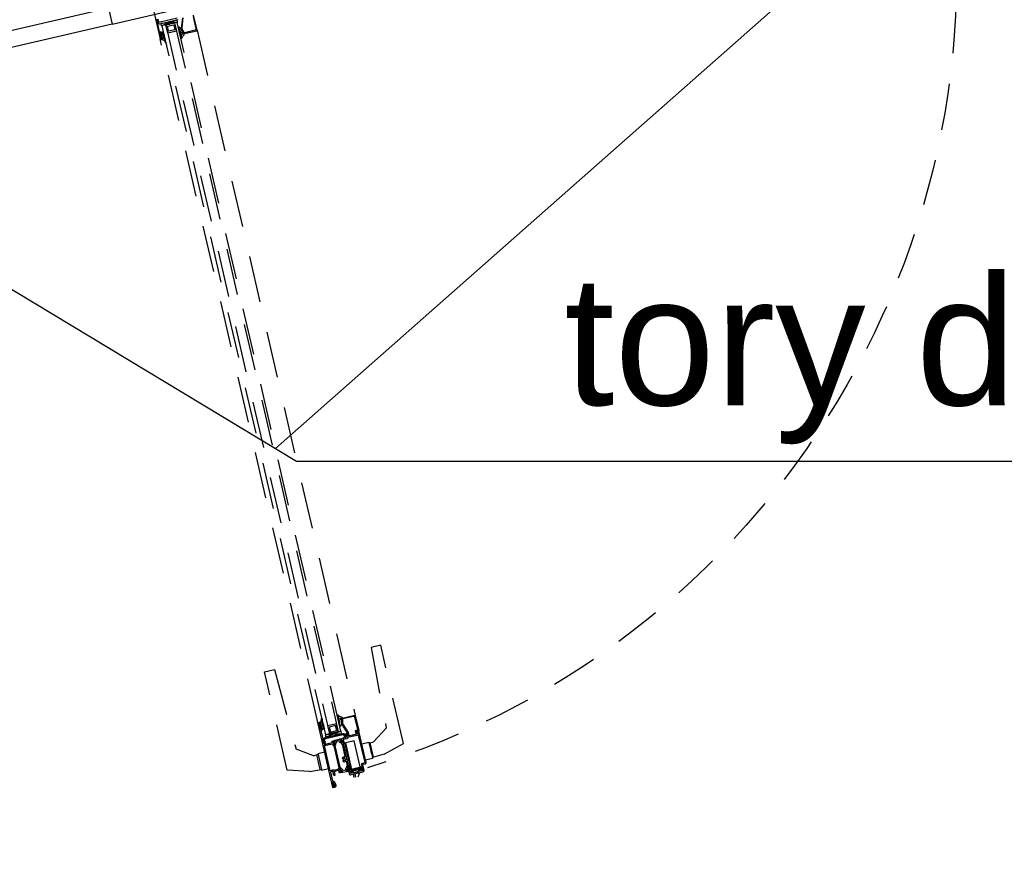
# Model space of a CAD drawing. Header units: centimetres. Extents: x -15121 to 17422, y -60492 to 0.
# Tile 116 of 256: x 1946 to 2067, y -30715 to -30611. Entities that reach past the tile are written whole.
import ezdxf
from ezdxf.lldxf.tags import DXFTag

# ---------------------------------------------------------------- set-up
doc = ezdxf.new("R2010")
doc.units = ezdxf.units.CM
doc.header["$LTSCALE"] = 60
doc.linetypes.add('__FK_przerywana', pattern=[0.32004, 0.16002, -0.16002])
doc.linetypes.add('KRE-SR', pattern=[0.2, 0.12, -0.08])
for name, color, linetype in [('A-SCI', 7, 'Continuous'), ('AIKA NADPROŻA2', 7, 'Continuous'), ('AIKA sufity wymiarowanie', 7, 'Continuous'), ('AIKA TYNK2', 5, 'Continuous'), ('AIKA ŚCIANA2', 8, 'Continuous'), ('BA_drz', 7, 'Continuous'), ('RI-PROFILE', 8, 'Continuous')]:
    doc.layers.add(name, color=color, linetype=linetype)
doc.styles.add('Annotative', font='arial.ttf')
tags = doc.linetypes.add('KRE-DR', pattern=[0.1, 0.06, -0.04]).pattern_tags.tags
tags[6:7] = [DXFTag(74, 4), DXFTag(75, 0), DXFTag(340, '0'), DXFTag(46, 1.0), DXFTag(50, 0.0), DXFTag(44, 0.0), DXFTag(45, 0.0)]
tags[4:5] = [DXFTag(74, 4), DXFTag(75, 0), DXFTag(340, '0'), DXFTag(46, 1.0), DXFTag(50, 0.0), DXFTag(44, 0.0), DXFTag(45, 0.0)]

# ---------------------------------------------------------------- blocks, each defined once
blk = doc.blocks.new('PDKŁ')
for p, q in [((3.9, 12.5), (0, -12.5)), ((0, 12.5), (3.9, -12.5))]:
    blk.add_line(p, q)
blk.add_lwpolyline([(3.9, 12.5), (3.9, -12.5), (0, -12.5), (0, 12.5), (3.9, 12.5)])
blk = doc.blocks.new('dal 120')
at = {"layer": 'RI-PROFILE', "linetype": 'KRE-SR'}
for p, q in [((6501154.43, 5870733.03, 0), (6501154.43, 5870620.24, 0)), ((6501155.03, 5870620.24, 0), (6501155.03, 5870733.03, 0)), ((6501149.89, 5870731.13, 0), (6501149.89, 5870622.13, 0)), ((6501155.79, 5870622.13, 0), (6501155.79, 5870731.13, 0)), ((6501143.61, 5870616.23, 0), (6501143.61, 5870631.86, 0)), ((6501145.14, 5870631.86, 0), (6501145.66, 5870619.12, 0)), ((6501160.5, 5870631.86, 0), (6501160.02, 5870619.12, 0)), ((6501162.07, 5870616.24, 0), (6501162.07, 5870631.86, 0))]:
    blk.add_line(p, q, dxfattribs=at)
at = {"layer": 'RI-PROFILE', "linetype": 'KRE-DR'}
for p, q in [((6501143.61, 5870631.86, 0), (6501145.14, 5870631.86, 0)), ((6501162.07, 5870631.86, 0), (6501160.5, 5870631.86, 0)), ((6501147.99, 5870617.56, 0), (6501145.66, 5870619.12, 0)), ((6501157.69, 5870617.56, 0), (6501160.02, 5870619.12, 0)), ((6501148.79, 5870617.51, 0), (6501148.16, 5870617.48, 0)), ((6501148.79, 5870617.51, 0), (6501148.16, 5870617.48, 0)), ((6501148.61, 5870615.17, 0), (6501148.61, 5870617.5, 0)), ((6501148.61, 5870615.17, 0), (6501148.61, 5870617.5, 0)), ((6501149.89, 5870617.63, 0), (6501148.79, 5870617.63, 0)), ((6501148.79, 5870617.63, 0), (6501148.79, 5870617.51, 0)), ((6501148.79, 5870617.51, 0), (6501148.79, 5870615.16, 0)), ((6501148.79, 5870616.78, 0), (6501148.79, 5870615.88, 0)), ((6501155.79, 5870617.63, 0), (6501156.89, 5870617.63, 0)), ((6501156.89, 5870617.63, 0), (6501156.89, 5870617.51, 0)), ((6501156.89, 5870617.51, 0), (6501157.52, 5870617.48, 0)), ((6501156.89, 5870617.51, 0), (6501157.52, 5870617.48, 0)), ((6501156.89, 5870617.51, 0), (6501156.89, 5870615.16, 0)), ((6501157.07, 5870615.17, 0), (6501157.07, 5870617.5, 0)), ((6501157.07, 5870615.17, 0), (6501157.07, 5870617.5, 0)), ((6501146.89, 5870615.26, 0), (6501143.61, 5870616.23, 0)), ((6501146.89, 5870615.26, 0), (6501148.79, 5870615.16, 0)), ((6501146.89, 5870615.26, 0), (6501148.79, 5870615.16, 0)), ((6501148.79, 5870615.16, 0), (6501148.79, 5870615.03, 0)), ((6501148.79, 5870615.03, 0), (6501149.89, 5870615.03, 0)), ((6501156.89, 5870615.03, 0), (6501155.79, 5870615.03, 0)), ((6501158.79, 5870615.26, 0), (6501156.89, 5870615.16, 0)), ((6501158.79, 5870615.26, 0), (6501156.89, 5870615.16, 0)), ((6501156.89, 5870615.16, 0), (6501156.89, 5870615.03, 0)), ((6501158.79, 5870615.26, 0), (6501162.07, 5870616.24, 0))]:
    blk.add_line(p, q, dxfattribs=at)
at = {"layer": 'RI-PROFILE'}
for p, q in [((6501154.43, 5870620.24, 0), (6501155.03, 5870620.24, 0)), ((6501152.35, 5870618.33, 0), (6501152.35, 5870614.08, 0)), ((6501151.61, 5870612.78, 0), (6501151.18, 5870613.33, 0)), ((6501152.35, 5870614.08, 0), (6501151.2, 5870614.08, 0)), ((6501151.2, 5870614.08, 0), (6501151.2, 5870613.53, 0)), ((6501152.19, 5870613.53, 0), (6501151.27, 5870613.53, 0)), ((6501151.45, 5870613.33, 0), (6501151.45, 5870613.33, 0)), ((6501152.01, 5870613.33, 0), (6501152.01, 5870612.78, 0)), ((6501152.01, 5870613.33, 0), (6501152.01, 5870613.33, 0)), ((6501152.25, 5870613.53, 0), (6501152.25, 5870614.08, 0)), ((6501152.28, 5870613.33, 0), (6501152.28, 5870612.78, 0))]:
    blk.add_line(p, q, dxfattribs=at)
at = {"layer": 'RI-PROFILE', "elevation": 0}
for points in [[(6501155.79, 5870741.23), (6501155.79, 5870731.13, -0.414214), (6501155.74, 5870731.08), (6501155.46, 5870731.08, -0.414214), (6501155.41, 5870731.13), (6501155.41, 5870731.29, -0.99805), (6501155.49, 5870731.29), (6501155.49, 5870731.2), (6501155.6, 5870731.2, 0.414214), (6501155.65, 5870731.25), (6501155.65, 5870731.91, 0.414214), (6501155.6, 5870731.96), (6501155.49, 5870731.96), (6501155.49, 5870731.96), (6501155.49, 5870731.87, -0.998176), (6501155.41, 5870731.87), (6501155.41, 5870732.14, -1.000716), (6501155.49, 5870732.14), (6501155.49, 5870732.08), (6501155.56, 5870732.08, 0.414214), (6501155.61, 5870732.13), (6501155.61, 5870732.18), (6501155.63, 5870732.18), (6501155.61, 5870734.2, 0.412055)], [(6501151.69, 5870733.51), (6501152.21, 5870732.03), (6501152.21, 5870731.79), (6501152.15, 5870731.56), (6501152.07, 5870731.27), (6501152.21, 5870731.27), (6501152.21, 5870731.13, -0.418945), (6501152.16, 5870731.08), (6501149.94, 5870731.08, -0.414214), (6501149.89, 5870731.13), (6501149.89, 5870733.53, -0.414214)], [(6501150.02, 5870733.35), (6501150.04, 5870731.38, 0.405463), (6501150.19, 5870731.23), (6501151.89, 5870731.21, 0.287858), (6501151.94, 5870731.24), (6501152.09, 5870731.81), (6501152.09, 5870732.01), (6501151.57, 5870733.49)], [(6501155.6, 5870734.17), (6501155.61, 5870734.12), (6501155.61, 5870733.89), (6501155.61, 5870733.85), (6501155.59, 5870733.82), (6501155.52, 5870733.56, -0.351665), (6501155.33, 5870733.42), (6501152.36, 5870733.42, -0.362129)], [(6501152.48, 5870733.65), (6501155.21, 5870733.65, 0.342952), (6501155.45, 5870733.81), (6501155.5, 5870733.95, 0.638068), (6501155.48, 5870733.98), (6501155.41, 5870733.98, -1.146176), (6501155.41, 5870734.08), (6501155.52, 5870734.08), (6501155.52, 5870734.12)], [(6501155.38, 5870731.52, 0.855905), (6501155.53, 5870731.52), (6501155.53, 5870731.64, 0.885646), (6501155.38, 5870731.64), (6501155.38, 5870731.52)], [(6501155.38, 5870621.75, -0.855905), (6501155.53, 5870621.75), (6501155.53, 5870621.63, -0.885646), (6501155.38, 5870621.63), (6501155.38, 5870621.75)], [(6501154.08, 5870618.88), (6501153.92, 5870618.79), (6501153.87, 5870618.79), (6501153.8, 5870619.05, 0.340697), (6501153.76, 5870619.09), (6501153.16, 5870619.09, 0.340697), (6501153.11, 5870619.05), (6501153.04, 5870618.79), (6501152.99, 5870618.79), (6501152.83, 5870618.88), (6501152.83, 5870618.88), (6501152.83, 5870618.88), (6501152.83, 5870618.88), (6501152.83, 5870618.88), (6501152.83, 5870618.88), (6501152.83, 5870618.88), (6501152.83, 5870618.88), (6501152.83, 5870618.88), (6501152.83, 5870618.88), (6501152.83, 5870618.88), (6501152.83, 5870618.88), (6501152.83, 5870618.88), (6501152.83, 5870618.88), (6501152.83, 5870618.88), (6501152.83, 5870618.88), (6501152.83, 5870618.88), (6501152.83, 5870618.88), (6501152.83, 5870618.88), (6501152.83, 5870618.88), (6501152.83, 5870618.88), (6501152.83, 5870618.88), (6501152.83, 5870618.88), (6501152.83, 5870618.88), (6501152.83, 5870618.88), (6501152.83, 5870618.88), (6501152.83, 5870618.88), (6501152.83, 5870618.88), (6501152.83, 5870618.88), (6501152.83, 5870618.88), (6501152.83, 5870618.88), (6501152.83, 5870618.88), (6501152.83, 5870618.88), (6501152.83, 5870618.88), (6501152.83, 5870618.88), (6501152.83, 5870618.88), (6501152.83, 5870618.88), (6501152.83, 5870618.88), (6501152.83, 5870618.88), (6501152.83, 5870618.88), (6501152.83, 5870618.88), (6501152.83, 5870618.88), (6501152.83, 5870618.88), (6501152.83, 5870618.88), (6501152.83, 5870618.88), (6501152.83, 5870618.88), (6501152.83, 5870618.88), (6501152.82, 5870618.88), (6501152.82, 5870618.88), (6501152.82, 5870618.88), (6501152.82, 5870618.88), (6501152.78, 5870618.88, 0.440048), (6501152.76, 5870618.86), (6501152.76, 5870618.75, 0.443383), (6501152.78, 5870618.72), (6501152.8, 5870618.72, -1.657677), (6501152.8, 5870618.62), (6501152.78, 5870618.62, 0.44283), (6501152.76, 5870618.59), (6501152.76, 5870618.48, 0.459063), (6501152.78, 5870618.46), (6501152.83, 5870618.46), (6501152.98, 5870618.55, -0.13166), (6501153, 5870618.55), (6501153.01, 5870618.55, 0.340635), (6501153.23, 5870618.71), (6501153.27, 5870618.89), (6501153.64, 5870618.89), (6501153.69, 5870618.71, 0.340635), (6501153.9, 5870618.55), (6501153.91, 5870618.55, -0.13166), (6501153.93, 5870618.55), (6501154.08, 5870618.46), (6501154.13, 5870618.46, 0.414214), (6501154.16, 5870618.48), (6501154.16, 5870618.59, 0.414214), (6501154.13, 5870618.62), (6501154.11, 5870618.62, -1.657677), (6501154.11, 5870618.72), (6501154.13, 5870618.72, 0.414214), (6501154.16, 5870618.75), (6501154.16, 5870618.86, 0.414214), (6501154.13, 5870618.88), (6501154.09, 5870618.88), (6501154.09, 5870618.88), (6501154.09, 5870618.88), (6501154.09, 5870618.88), (6501154.09, 5870618.88), (6501154.09, 5870618.88), (6501154.09, 5870618.88), (6501154.09, 5870618.88), (6501154.08, 5870618.88), (6501154.08, 5870618.88), (6501154.08, 5870618.88), (6501154.08, 5870618.88), (6501154.08, 5870618.88), (6501154.08, 5870618.88), (6501154.08, 5870618.88), (6501154.08, 5870618.88), (6501154.08, 5870618.88), (6501154.08, 5870618.88), (6501154.08, 5870618.88)], [(6501155.06, 5870614.61, -0.414214), (6501155.11, 5870614.66), (6501155.61, 5870614.66), (6501155.61, 5870618.65), (6501154.34, 5870618.65), (6501154.34, 5870618.46, -0.333915), (6501154.21, 5870618.28), (6501154.21, 5870614.79, -0.33369), (6501154.34, 5870614.62), (6501154.34, 5870614.56), (6501154.34, 5870614.56), (6501154.41, 5870614.56), (6501155.06, 5870614.56), (6501155.06, 5870614.61), (6501155.06, 5870614.61)]]:
    blk.add_lwpolyline(points, format="xyb", dxfattribs=at)
at = {"layer": 'RI-PROFILE', "linetype": 'KRE-SR', "elevation": 0}
blk.add_lwpolyline([(6501153.03, 5870733.03), (6501153.03, 5870620.24), (6501152.63, 5870620.24), (6501152.63, 5870733.03)], dxfattribs=at)
at = {"layer": 'RI-PROFILE', "elevation": 0}
for points in [[(6501153.03, 5870731.73), (6501154.43, 5870731.73), (6501154.43, 5870733.03), (6501153.03, 5870733.03)], [(6501154.23, 5870732.78), (6501153.23, 5870732.78), (6501153.23, 5870731.98), (6501154.23, 5870731.98)], [(6501153.03, 5870621.54), (6501154.43, 5870621.54), (6501154.43, 5870620.24), (6501153.03, 5870620.24)], [(6501154.23, 5870620.49), (6501153.23, 5870620.49), (6501153.23, 5870621.29), (6501154.23, 5870621.29)]]:
    blk.add_lwpolyline(points, close=True, dxfattribs=at)
at = {"layer": 'RI-PROFILE', "linetype": 'KRE-DR', "elevation": 0}
for points in [[(6501152.59, 5870731.59), (6501152.6, 5870731.51, -1), (6501152.53, 5870731.44, -0.221584), (6501152.51, 5870731.46), (6501152.49, 5870731.55), (6501152.46, 5870731.62), (6501152.45, 5870731.63), (6501152.44, 5870731.63, 0.175319), (6501152.57, 5870731.16), (6501152.6, 5870731.05), (6501152.6, 5870731, -1), (6501152.55, 5870730.93, -0.317302), (6501152.51, 5870730.96), (6501152.5, 5870731.03), (6501152.47, 5870731.11), (6501152.46, 5870731.12), (6501152.45, 5870731.12), (6501152.44, 5870731.13, 0.074745), (6501152.6, 5870730.49, -1), (6501152.55, 5870730.43, -0.20561), (6501152.53, 5870730.44, 0.095737), (6501152.03, 5870730.89, -0.250819), (6501151.96, 5870731.08), (6501152.21, 5870731.08), (6501152.21, 5870731.32), (6501152.21, 5870731.36), (6501152.1, 5870731.36), (6501152.11, 5870731.43), (6501152.2, 5870731.79, -0.13918), (6501152.48, 5870732.24, -0.962884), (6501152.56, 5870732.15, 0.084626), (6501152.52, 5870731.96, 0.323058), (6501152.54, 5870731.75), (6501152.56, 5870731.7), (6501152.57, 5870731.68, -0.058863)], [(6501155.21, 5870731.1), (6501155.21, 5870731.28, 0.414214), (6501155.19, 5870731.3), (6501155.05, 5870731.3, -0.414214), (6501155.03, 5870731.32), (6501155.03, 5870731.4, -0.414214), (6501155.05, 5870731.42), (6501155.19, 5870731.42, 0.414214), (6501155.21, 5870731.44), (6501155.21, 5870731.5, 0.414214), (6501155.19, 5870731.52), (6501155.05, 5870731.52, -0.414214), (6501155.03, 5870731.54), (6501155.03, 5870731.62, -0.414214), (6501155.05, 5870731.64), (6501155.19, 5870731.64, 0.414214), (6501155.21, 5870731.66), (6501155.21, 5870731.72, 0.414214), (6501155.19, 5870731.74), (6501155.05, 5870731.74, -0.414208), (6501155.03, 5870731.76), (6501155.03, 5870731.84, -0.414219), (6501155.05, 5870731.86), (6501155.19, 5870731.86, 0.414214), (6501155.21, 5870731.88), (6501155.21, 5870731.94, 0.414214), (6501155.19, 5870731.96), (6501155.05, 5870731.96, -0.413901), (6501155.03, 5870731.98), (6501155.03, 5870732.06, -0.410424), (6501155.05, 5870732.08), (6501155.41, 5870732.08), (6501155.41, 5870731.83), (6501155.41, 5870731.83), (6501155.5, 5870731.83), (6501155.53, 5870731.88, -0.392584), (6501155.57, 5870731.89), (6501155.65, 5870731.8), (6501155.65, 5870731.36), (6501155.57, 5870731.28, -0.342583), (6501155.53, 5870731.28), (6501155.5, 5870731.33), (6501155.41, 5870731.33), (6501155.41, 5870731.06), (6501155.63, 5870731.06), (6501155.6, 5870730.97), (6501155.25, 5870730.79, 0.146205), (6501155.18, 5870730.67), (6501155.16, 5870730.59), (6501155.13, 5870730.43), (6501155.12, 5870730.38, -0.694648), (6501155.03, 5870730.41), (6501155.03, 5870730.57), (6501155.04, 5870730.68, -0.091297), (6501155.12, 5870730.96), (6501155.2, 5870731.05, 0.148233)]]:
    blk.add_lwpolyline(points, format="xyb", close=True, dxfattribs=at)
at = {"layer": 'RI-PROFILE', "elevation": 0}
for points in [[(6501152.59, 5870621.67), (6501152.6, 5870621.76, 1), (6501152.53, 5870621.83, 0.221584), (6501152.51, 5870621.8), (6501152.49, 5870621.71), (6501152.46, 5870621.64), (6501152.45, 5870621.63), (6501152.44, 5870621.64, -0.175319), (6501152.57, 5870622.1), (6501152.6, 5870622.21), (6501152.6, 5870622.26, 1), (6501152.55, 5870622.34, 0.317302), (6501152.51, 5870622.3), (6501152.5, 5870622.23), (6501152.47, 5870622.15), (6501152.46, 5870622.14), (6501152.45, 5870622.14), (6501152.44, 5870622.14, -0.074745), (6501152.6, 5870622.77, 1), (6501152.55, 5870622.84, 0.20561), (6501152.53, 5870622.82, -0.095737), (6501152.03, 5870622.38, 0.250819), (6501151.96, 5870622.18), (6501152.21, 5870622.18), (6501152.21, 5870621.95), (6501152.21, 5870621.9), (6501152.1, 5870621.9), (6501152.11, 5870621.84), (6501152.2, 5870621.47, 0.13918), (6501152.48, 5870621.03, 0.962884), (6501152.56, 5870621.11, -0.084626), (6501152.52, 5870621.3, -0.323058), (6501152.54, 5870621.51), (6501152.56, 5870621.57), (6501152.57, 5870621.58, 0.058863)], [(6501155.21, 5870622.17), (6501155.21, 5870621.98, -0.414214), (6501155.19, 5870621.96), (6501155.05, 5870621.96, 0.414214), (6501155.03, 5870621.94), (6501155.03, 5870621.86, 0.414214), (6501155.05, 5870621.84), (6501155.19, 5870621.84, -0.414214), (6501155.21, 5870621.82), (6501155.21, 5870621.76, -0.414214), (6501155.19, 5870621.74), (6501155.05, 5870621.74, 0.414214), (6501155.03, 5870621.72), (6501155.03, 5870621.64, 0.414214), (6501155.05, 5870621.62), (6501155.19, 5870621.62, -0.414214), (6501155.21, 5870621.6), (6501155.21, 5870621.54, -0.414214), (6501155.19, 5870621.52), (6501155.05, 5870621.52, 0.414208), (6501155.03, 5870621.5), (6501155.03, 5870621.42, 0.414219), (6501155.05, 5870621.4), (6501155.19, 5870621.4, -0.414214), (6501155.21, 5870621.38), (6501155.21, 5870621.32, -0.414214), (6501155.19, 5870621.3), (6501155.05, 5870621.3, 0.413901), (6501155.03, 5870621.28), (6501155.03, 5870621.2, 0.410424), (6501155.05, 5870621.18), (6501155.41, 5870621.18), (6501155.41, 5870621.43), (6501155.41, 5870621.43), (6501155.5, 5870621.43), (6501155.53, 5870621.38, 0.392584), (6501155.57, 5870621.38), (6501155.65, 5870621.46), (6501155.65, 5870621.9), (6501155.57, 5870621.99, 0.342583), (6501155.53, 5870621.99), (6501155.5, 5870621.93), (6501155.41, 5870621.93), (6501155.41, 5870622.2), (6501155.63, 5870622.2), (6501155.6, 5870622.3), (6501155.25, 5870622.47, -0.146205), (6501155.18, 5870622.6), (6501155.16, 5870622.67), (6501155.13, 5870622.83), (6501155.12, 5870622.89, 0.694648), (6501155.03, 5870622.85), (6501155.03, 5870622.69), (6501155.04, 5870622.58, 0.091297), (6501155.12, 5870622.31), (6501155.2, 5870622.22, -0.148233)], [(6501151.89, 5870622.05, -0.287858), (6501151.94, 5870622.02), (6501152.09, 5870621.45), (6501152.09, 5870621.26), (6501151.57, 5870619.78), (6501151.57, 5870619.32, 0.459407), (6501151.63, 5870619.27, 0.329042), (6501151.87, 5870619.53), (6501151.79, 5870619.53, 0.256151), (6501151.76, 5870619.51), (6501151.75, 5870619.5, -0.632112), (6501151.69, 5870619.53), (6501151.69, 5870619.76), (6501152.21, 5870621.24), (6501152.21, 5870621.47), (6501152.15, 5870621.7), (6501152.07, 5870621.99), (6501152.21, 5870621.99), (6501152.21, 5870622.13, 0.418945), (6501152.16, 5870622.18), (6501149.94, 5870622.18, 0.414214), (6501149.89, 5870622.13), (6501149.89, 5870619.73, 0.414214), (6501149.94, 5870619.68), (6501150.02, 5870619.68, 0.287257), (6501150.06, 5870619.7), (6501150.08, 5870619.72, -0.267249), (6501150.11, 5870619.73), (6501150.29, 5870619.73), (6501150.29, 5870619.58), (6501150.28, 5870619.58), (6501150.25, 5870619.48), (6501150.33, 5870619.33), (6501150.36, 5870619.33), (6501150.36, 5870619.33), (6501150.36, 5870619.33, 0.454319), (6501150.41, 5870619.38), (6501150.41, 5870619.73, 0.462511), (6501150.28, 5870619.86), (6501150.07, 5870619.86, -0.416568), (6501150.02, 5870619.91), (6501150.04, 5870621.89, -0.405463), (6501150.19, 5870622.03)], [(6501155.74, 5870611.98, 0.414214), (6501155.79, 5870612.03), (6501155.79, 5870622.13, 0.414214), (6501155.74, 5870622.18), (6501155.46, 5870622.18, 0.414214), (6501155.41, 5870622.13), (6501155.41, 5870621.97, 0.99805), (6501155.49, 5870621.97), (6501155.49, 5870622.06), (6501155.6, 5870622.06, -0.414214), (6501155.65, 5870622.01), (6501155.65, 5870621.35, -0.414214), (6501155.6, 5870621.3), (6501155.49, 5870621.3), (6501155.49, 5870621.3), (6501155.49, 5870621.39, 0.998176), (6501155.41, 5870621.39), (6501155.41, 5870621.12, 1.000716), (6501155.49, 5870621.12), (6501155.49, 5870621.18), (6501155.56, 5870621.18, -0.414214), (6501155.61, 5870621.13), (6501155.61, 5870621.08), (6501155.63, 5870621.08), (6501155.61, 5870619.06, -0.412055), (6501155.59, 5870619.04), (6501155.49, 5870619.04), (6501155.49, 5870619.1), (6501155.41, 5870619.1), (6501155.41, 5870619.06, 0.43156), (6501155.54, 5870618.94, -0.43156), (6501155.59, 5870618.89), (6501155.59, 5870618.88, -0.414214), (6501155.54, 5870618.83), (6501154.97, 5870618.83), (6501154.94, 5870618.8), (6501154.91, 5870618.83), (6501154.82, 5870618.83), (6501154.79, 5870618.8), (6501154.76, 5870618.83), (6501154.32, 5870618.83), (6501154.32, 5870618.93, 0.268304), (6501154.24, 5870619.07), (6501154.21, 5870619.09, 0.250573), (6501154.19, 5870619.09, -0.103677), (6501153.99, 5870619.04, -0.205169), (6501153.98, 5870619.05), (6501153.95, 5870619.08, 0.197654), (6501153.93, 5870619.09), (6501153.82, 5870619.09, 0.536162), (6501153.8, 5870619.06), (6501153.91, 5870618.8, 1.096781), (6501153.94, 5870618.82), (6501154.11, 5870618.93, -0.606807), (6501154.16, 5870618.91), (6501154.16, 5870618.48, -0.414214), (6501154.14, 5870618.46), (6501154.08, 5870618.46, -0.131589), (6501154.07, 5870618.46), (6501153.95, 5870618.53), (6501153.91, 5870618.53), (6501153.91, 5870618.38, 0.198435), (6501153.92, 5870618.35), (6501154.03, 5870618.24), (6501154.03, 5870614.83), (6501153.92, 5870614.73, 0.198435), (6501153.91, 5870614.69), (6501153.91, 5870614.54), (6501153.95, 5870614.54), (6501154.07, 5870614.61, -0.131589), (6501154.08, 5870614.62), (6501154.14, 5870614.62, -0.414214), (6501154.16, 5870614.6), (6501154.16, 5870614.17, -0.606807), (6501154.11, 5870614.14), (6501153.94, 5870614.26, 1.096781), (6501153.91, 5870614.28), (6501153.8, 5870614.02, 0.536162), (6501153.82, 5870613.99), (6501153.93, 5870613.99, 0.197654), (6501153.95, 5870613.99), (6501153.98, 5870614.03, -0.205169), (6501153.99, 5870614.03, -0.103677), (6501154.19, 5870613.98, 0.250573), (6501154.21, 5870613.98), (6501154.24, 5870614, 0.268304), (6501154.32, 5870614.14), (6501154.32, 5870614.38), (6501154.76, 5870614.38), (6501154.79, 5870614.41), (6501154.82, 5870614.38), (6501154.91, 5870614.38), (6501154.94, 5870614.41), (6501154.97, 5870614.38), (6501155.06, 5870614.38), (6501155.06, 5870613.83, 0.414214), (6501155.11, 5870613.78), (6501155.17, 5870613.78, 0.414165), (6501155.22, 5870613.83), (6501155.22, 5870614.43), (6501155.22, 5870614.43), (6501155.22, 5870614.44), (6501155.22, 5870614.44), (6501155.22, 5870614.44), (6501155.22, 5870614.44), (6501155.22, 5870614.44), (6501155.22, 5870614.44), (6501155.22, 5870614.44), (6501155.22, 5870614.45), (6501155.22, 5870614.45), (6501155.22, 5870614.45), (6501155.22, 5870614.45), (6501155.22, 5870614.45), (6501155.22, 5870614.45), (6501155.22, 5870614.46), (6501155.22, 5870614.46), (6501155.22, 5870614.46), (6501155.22, 5870614.46), (6501155.22, 5870614.46), (6501155.23, 5870614.46), (6501155.23, 5870614.46), (6501155.23, 5870614.46), (6501155.23, 5870614.47), (6501155.23, 5870614.47), (6501155.23, 5870614.47), (6501155.23, 5870614.47), (6501155.23, 5870614.47), (6501155.24, 5870614.47), (6501155.24, 5870614.47), (6501155.24, 5870614.47), (6501155.24, 5870614.47), (6501155.24, 5870614.48), (6501155.24, 5870614.48), (6501155.24, 5870614.48), (6501155.24, 5870614.48), (6501155.25, 5870614.48), (6501155.25, 5870614.48), (6501155.25, 5870614.48), (6501155.25, 5870614.48), (6501155.25, 5870614.48), (6501155.25, 5870614.48), (6501155.26, 5870614.48), (6501155.26, 5870614.48), (6501155.26, 5870614.48), (6501155.26, 5870614.48), (6501155.26, 5870614.48), (6501155.26, 5870614.48), (6501155.26, 5870614.48), (6501155.27, 5870614.48), (6501155.27, 5870614.48), (6501155.56, 5870614.48, -0.414214), (6501155.61, 5870614.43), (6501155.61, 5870613.03, -0.414214), (6501155.56, 5870612.98), (6501155.46, 5870612.98, 0.414214), (6501155.41, 5870612.93), (6501155.41, 5870612.77, 0.998203), (6501155.49, 5870612.77), (6501155.49, 5870612.86), (6501155.6, 5870612.86, -0.414214), (6501155.65, 5870612.81), (6501155.65, 5870612.15, -0.414214), (6501155.6, 5870612.1), (6501155.49, 5870612.1), (6501155.49, 5870612.19), (6501155.41, 5870612.19), (6501155.41, 5870612.03, 0.414214), (6501155.46, 5870611.98)], [(6501153.23, 5870615.98, 0.112813), (6501153.17, 5870616.04), (6501153.19, 5870616.05, 0.272961), (6501152.98, 5870616.05), (6501153, 5870616.04, 0.14588), (6501152.93, 5870615.97), (6501152.91, 5870615.98, 0.273255), (6501152.91, 5870615.78), (6501152.93, 5870615.8, 0.14598), (6501153, 5870615.73), (6501152.98, 5870615.71, 0.272863), (6501153.19, 5870615.71), (6501153.17, 5870615.73, 0.112856), (6501153.23, 5870615.78, -0.386415), (6501153.25, 5870615.78), (6501153.3, 5870615.76, -0.530912), (6501153.31, 5870615.59, -0.263412), (6501152.95, 5870615.54, 0.527237), (6501152.89, 5870615.49), (6501152.89, 5870614.83), (6501152.99, 5870614.73, -0.198435), (6501153.01, 5870614.69), (6501153.01, 5870614.54), (6501152.97, 5870614.54), (6501152.84, 5870614.61, 0.131589), (6501152.83, 5870614.62), (6501152.78, 5870614.62, 0.414214), (6501152.76, 5870614.6), (6501152.76, 5870614.17, 0.606807), (6501152.8, 5870614.14), (6501152.97, 5870614.25, -0.629353), (6501153, 5870614.27), (6501153.11, 5870614.02, -0.536162), (6501153.09, 5870613.99), (6501152.98, 5870613.99, -0.197654), (6501152.97, 5870613.99), (6501152.93, 5870614.03, 0.205169), (6501152.92, 5870614.03, 0.106092), (6501152.71, 5870613.98), (6501151.78, 5870613.98), (6501151.73, 5870614.03), (6501151.68, 5870613.98), (6501150.63, 5870613.98), (6501150.63, 5870613.48, -0.414214), (6501150.58, 5870613.43), (6501150.52, 5870613.43, -0.414214), (6501150.47, 5870613.48), (6501150.47, 5870614.43, 0.414292), (6501150.42, 5870614.48), (6501150.04, 5870614.48, -0.414292), (6501149.89, 5870614.63), (6501149.89, 5870619.63, -0.414214), (6501149.94, 5870619.68), (6501150.25, 5870619.68), (6501150.29, 5870619.61, -0.199244), (6501150.29, 5870619.6), (6501150.27, 5870619.53), (6501150.07, 5870619.53), (6501150.07, 5870619.23), (6501150.96, 5870619.23), (6501150.99, 5870619.2), (6501151.02, 5870619.23), (6501151.93, 5870619.23), (6501151.93, 5870619.53), (6501151.71, 5870619.53, -0.577388), (6501151.69, 5870619.56), (6501151.76, 5870619.68), (6501151.93, 5870619.68, -0.414214), (6501152.09, 5870619.52), (6501152.09, 5870619.09), (6501152.71, 5870619.09, 0.106121), (6501152.92, 5870619.04, 0.205169), (6501152.93, 5870619.05), (6501152.97, 5870619.08, -0.197654), (6501152.98, 5870619.09), (6501153.09, 5870619.09, -0.536162), (6501153.11, 5870619.06), (6501153, 5870618.8, -0.626446), (6501152.97, 5870618.82), (6501152.8, 5870618.93, 0.606807), (6501152.76, 5870618.91), (6501152.76, 5870618.48, 0.414214), (6501152.78, 5870618.46), (6501152.83, 5870618.46, 0.131589), (6501152.84, 5870618.46), (6501152.97, 5870618.53), (6501153.01, 5870618.53), (6501153.01, 5870618.38, -0.198435), (6501152.99, 5870618.35), (6501152.89, 5870618.24), (6501152.89, 5870616.27, 0.527301), (6501152.95, 5870616.22, -0.263181), (6501153.31, 5870616.17, -0.530303), (6501153.3, 5870616), (6501153.25, 5870615.98, -0.387107)], [(6501155.5, 5870619.31, -0.638068), (6501155.48, 5870619.29), (6501155.41, 5870619.29, 1.146176), (6501155.41, 5870619.19), (6501155.52, 5870619.19), (6501155.52, 5870619.14), (6501155.52, 5870619.1), (6501155.57, 5870619.1), (6501155.61, 5870619.1), (6501155.61, 5870619.14), (6501155.61, 5870619.38), (6501155.61, 5870619.41), (6501155.6, 5870619.44), (6501155.53, 5870619.7, 0.351665), (6501155.34, 5870619.85), (6501152.37, 5870619.85, 0.362129), (6501152.17, 5870619.7), (6501152.1, 5870619.44), (6501152.09, 5870619.41), (6501152.09, 5870619.38), (6501152.09, 5870619.14, 0.99031), (6501152.18, 5870619.14), (6501152.18, 5870619.19), (6501152.29, 5870619.19, 1.11146), (6501152.29, 5870619.29), (6501152.22, 5870619.29, -0.655905), (6501152.2, 5870619.31), (6501152.25, 5870619.45, -0.31307), (6501152.48, 5870619.62), (6501155.22, 5870619.62, -0.342952), (6501155.45, 5870619.45)], [(6501152.71, 5870618.28), (6501152.71, 5870614.79, 0.33408), (6501152.58, 5870614.62), (6501152.58, 5870614.16), (6501150.63, 5870614.16), (6501150.63, 5870614.51, 0.414214), (6501150.48, 5870614.66), (6501150.07, 5870614.66), (6501150.07, 5870619.05), (6501151.86, 5870619.05), (6501151.86, 5870619.01, 0.414214), (6501151.96, 5870618.91), (6501152.58, 5870618.91), (6501152.58, 5870618.91), (6501152.58, 5870618.46, 0.333959)], [(6501152.73, 5870613.33), (6501150.73, 5870613.33, -0.273495), (6501150.64, 5870613.38), (6501150.63, 5870613.43), (6501150.63, 5870613.98), (6501150.83, 5870613.98), (6501150.83, 5870613.53), (6501152.63, 5870613.53), (6501152.63, 5870613.98), (6501152.83, 5870613.98), (6501152.83, 5870613.43, -0.38842)], [(6501152.76, 5870614.48), (6501152.76, 5870614.59, -0.459063), (6501152.78, 5870614.62), (6501152.83, 5870614.62), (6501152.98, 5870614.53, 0.13166), (6501153, 5870614.52), (6501153.01, 5870614.52, -0.340635), (6501153.23, 5870614.36), (6501153.27, 5870614.19), (6501153.64, 5870614.19), (6501153.69, 5870614.36, -0.340635), (6501153.9, 5870614.52), (6501153.91, 5870614.52, 0.13166), (6501153.93, 5870614.53), (6501154.08, 5870614.62), (6501154.13, 5870614.62, -0.414214), (6501154.16, 5870614.59), (6501154.16, 5870614.48, -0.414214), (6501154.13, 5870614.46), (6501154.11, 5870614.46, 1.657677), (6501154.11, 5870614.35), (6501154.13, 5870614.35, -0.414214), (6501154.16, 5870614.33), (6501154.16, 5870614.22, -0.414214), (6501154.13, 5870614.19), (6501154.09, 5870614.19, -0.177104), (6501154.08, 5870614.19), (6501153.92, 5870614.28), (6501153.87, 5870614.28), (6501153.8, 5870614.02, -0.340697), (6501153.76, 5870613.99), (6501153.16, 5870613.99, -0.308868), (6501153.11, 5870614.03), (6501153.04, 5870614.28), (6501152.99, 5870614.28), (6501152.83, 5870614.19, 0.02896), (6501152.82, 5870614.19), (6501152.78, 5870614.19, -0.440048), (6501152.76, 5870614.22), (6501152.76, 5870614.33, -0.443383), (6501152.78, 5870614.35), (6501152.8, 5870614.35, 1.657677), (6501152.8, 5870614.46), (6501152.78, 5870614.46, -0.44283)], [(6501155.49, 5870612.21, 0.767684), (6501155.41, 5870612.19), (6501155.41, 5870612.18, -0.085146), (6501155.41, 5870612.17, -0.196823), (6501155.35, 5870612.12, -0.478694), (6501155.22, 5870612.19), (6501155.22, 5870612.38), (6501155.22, 5870612.38, -0.174661), (6501155.24, 5870612.46), (6501155.25, 5870612.46), (6501155.28, 5870612.5), (6501155.28, 5870612.5), (6501155.31, 5870612.61, 0.068397), (6501155.31, 5870612.68), (6501155.31, 5870612.7, -0.170232), (6501155.36, 5870612.82, -0.665595), (6501155.41, 5870612.8), (6501155.41, 5870612.77, 0.766536), (6501155.49, 5870612.75), (6501155.51, 5870612.8, -0.60612), (6501155.56, 5870612.79), (6501155.61, 5870612.71), (6501155.61, 5870612.68), (6501155.61, 5870612.28), (6501155.61, 5870612.26), (6501155.56, 5870612.17, -0.606131), (6501155.51, 5870612.17)], [(6501155.37, 5870612.48), (6501155.29, 5870612.4, 0.18506), (6501155.27, 5870612.34), (6501155.27, 5870612.21), (6501155.28, 5870612.19), (6501155.3, 5870612.18), (6501155.32, 5870612.19), (6501155.33, 5870612.21), (6501155.33, 5870612.23), (6501155.33, 5870612.24), (6501155.36, 5870612.28), (6501155.4, 5870612.3), (6501155.45, 5870612.32), (6501155.47, 5870612.34, 0.433179), (6501155.49, 5870612.47, 0.420657), (6501155.37, 5870612.48, -1.025064)]]:
    blk.add_lwpolyline(points, format="xyb", close=True, dxfattribs=at)
for points in [[(6501150.95, 5870613.53), (6501150.95, 5870618.33), (6501152.5, 5870618.33), (6501152.5, 5870613.53)], [(6501151.27, 5870613.53), (6501151.27, 5870613.78), (6501152.19, 5870613.78), (6501152.19, 5870613.53)]]:
    blk.add_lwpolyline(points, dxfattribs=at)
at = {"layer": 'RI-PROFILE', "linetype": 'KRE-DR', "elevation": 0}
for points in [[(6501148.79, 5870617.63), (6501148.79, 5870617.51), (6501148.79, 5870615.16), (6501148.79, 5870615.03), (6501149.89, 5870615.03), (6501149.89, 5870617.63)], [(6501156.89, 5870617.51), (6501156.89, 5870615.16), (6501156.89, 5870615.03), (6501155.79, 5870615.03), (6501155.79, 5870617.63), (6501156.89, 5870617.63)]]:
    blk.add_lwpolyline(points, close=True, dxfattribs=at)
at = {"layer": 'RI-PROFILE', "linetype": 'KRE-SR'}
blk.add_arc((6501158.77, 5870742.39, 0), 128.89, 179.3708, 266.0479, dxfattribs=at)
at = {"layer": 'RI-PROFILE', "linetype": 'KRE-DR'}
for centre, start, end in [((6501148.15, 5870617.69, 0), 220.1536, 271.2938), ((6501148.15, 5870617.69, 0), 220.1536, 271.2938), ((6501157.53, 5870617.69, 0), 268.7062, 319.8464)]:
    blk.add_arc(centre, 0.213, start, end, dxfattribs=at)
at = {"layer": 'RI-PROFILE'}
for p in [(6501155.52, 5870734.08, 0), (6501152.63, 5870733.03, 0), (6501153.83, 5870733.03, 0), (6501155.03, 5870733.03, 0), (6501152.21, 5870731.08, 0), (6501152.21, 5870731.08, 0), (6501155.41, 5870731.83, 0), (6501155.41, 5870731.08, 0), (6501155.41, 5870731.06, 0), (6501155.65, 5870731.58, 0), (6501155.79, 5870731.08, 0), (6501152.21, 5870622.18, 0), (6501152.21, 5870622.18, 0), (6501155.41, 5870622.2, 0), (6501155.41, 5870622.18, 0), (6501155.41, 5870621.43, 0), (6501155.65, 5870621.68, 0), (6501155.79, 5870622.18, 0), (6501149.89, 5870619.68, 0), (6501149.89, 5870619.68, 0), (6501152.63, 5870620.24, 0), (6501153.83, 5870620.24, 0), (6501155.03, 5870620.24, 0), (6501152.18, 5870619.19, 0), (6501155.52, 5870619.19, 0), (6501155.61, 5870619.1, 0), (6501155.65, 5870612.48, 0)]:
    blk.add_point(p, dxfattribs=at)
at = {"layer": 'RI-PROFILE', "extrusion": (0, 0, -1), "xscale": 0.0999999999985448, "yscale": 0.0999999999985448, "zscale": -0.0999999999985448, "rotation": 270}
blk.add_blockref('PDKŁ', (-6501153.85, 5870733.42, 0), dxfattribs=at)
at = {"layer": 'RI-PROFILE', "xscale": 0.0999999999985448, "yscale": 0.0999999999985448, "zscale": 0.0999999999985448, "rotation": 89.99999999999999}
blk.add_blockref('PDKŁ', (6501153.85, 5870619.85, 0), dxfattribs=at)

msp = doc.modelspace()

# ---------------------------------------------------------------- linework, layer by layer
at = {"layer": 'A-SCI', "color": 4}
msp.add_lwpolyline([(1930.2344, -30590.8975), (1949.7218, -30586.3985), (1955.1207, -30609.7834), (1927.8383, -30616.082)], dxfattribs=at)
at = {"layer": 'AIKA NADPROŻA2', "linetype": '__FK_przerywana'}
msp.add_line((1957.5193, -30611.2822), (2065.6744, -30586.3127), dxfattribs=at)
at = {"layer": 'AIKA sufity wymiarowanie', "color": 7}
msp.add_line((2112.287, -30544.5364), (1977.5844, -30663.4347), dxfattribs=at)
msp.add_lwpolyline([(1876.4414, -30602.393), (1980.1765, -30664.9991), (2484.1037, -30664.9991)], dxfattribs=at)
at = {"layer": 'AIKA TYNK2'}
msp.add_lwpolyline([(1271.0129, -30741.0382), (1888.861, -30598.3967), (1885.2618, -30582.8068), (1928.1341, -30572.909), (1931.7333, -30588.4989), (1951.2207, -30583.9999), (1957.5193, -30611.2822), (1928.2882, -30618.0308)], dxfattribs=at)
at = {"layer": 'AIKA ŚCIANA2'}
msp.add_lwpolyline([(1271.4628, -30742.9869), (1891.2596, -30599.8956), (1887.6604, -30584.3057), (1926.6352, -30575.3076), (1930.2344, -30590.8975), (1949.7218, -30586.3985), (1955.1207, -30609.7834), (1927.8383, -30616.082)], dxfattribs=at)

# ---------------------------------------------------------------- block references
at = {"layer": 'BA_drz', "xscale": -0.7931034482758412, "yscale": 0.7931034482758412, "zscale": 0.7931034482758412, "rotation": 12.99999999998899}
msp.add_blockref('dal 120', (6073296.1892, -3407507.0547, 0), dxfattribs=at)
at = {"layer": 'RI-PROFILE', "linetype": 'Continuous', "xscale": -0.7931034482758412, "yscale": 0.7931034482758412, "zscale": 0.7931034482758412, "rotation": 12.99999999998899}
msp.add_blockref('dal 120', (6073296.1892, -3407507.0547, 0), dxfattribs=at)

# ---------------------------------------------------------------- texts
at = {"layer": 'AIKA sufity wymiarowanie', "color": 7, "style": 'Annotative'}
msp.add_text('tory do ścianek mobilnych mocowane do stropu', height=15.909091, dxfattribs=at).set_placement((2013.0766, -30658.1289))

doc.saveas('drawing.dxf')
